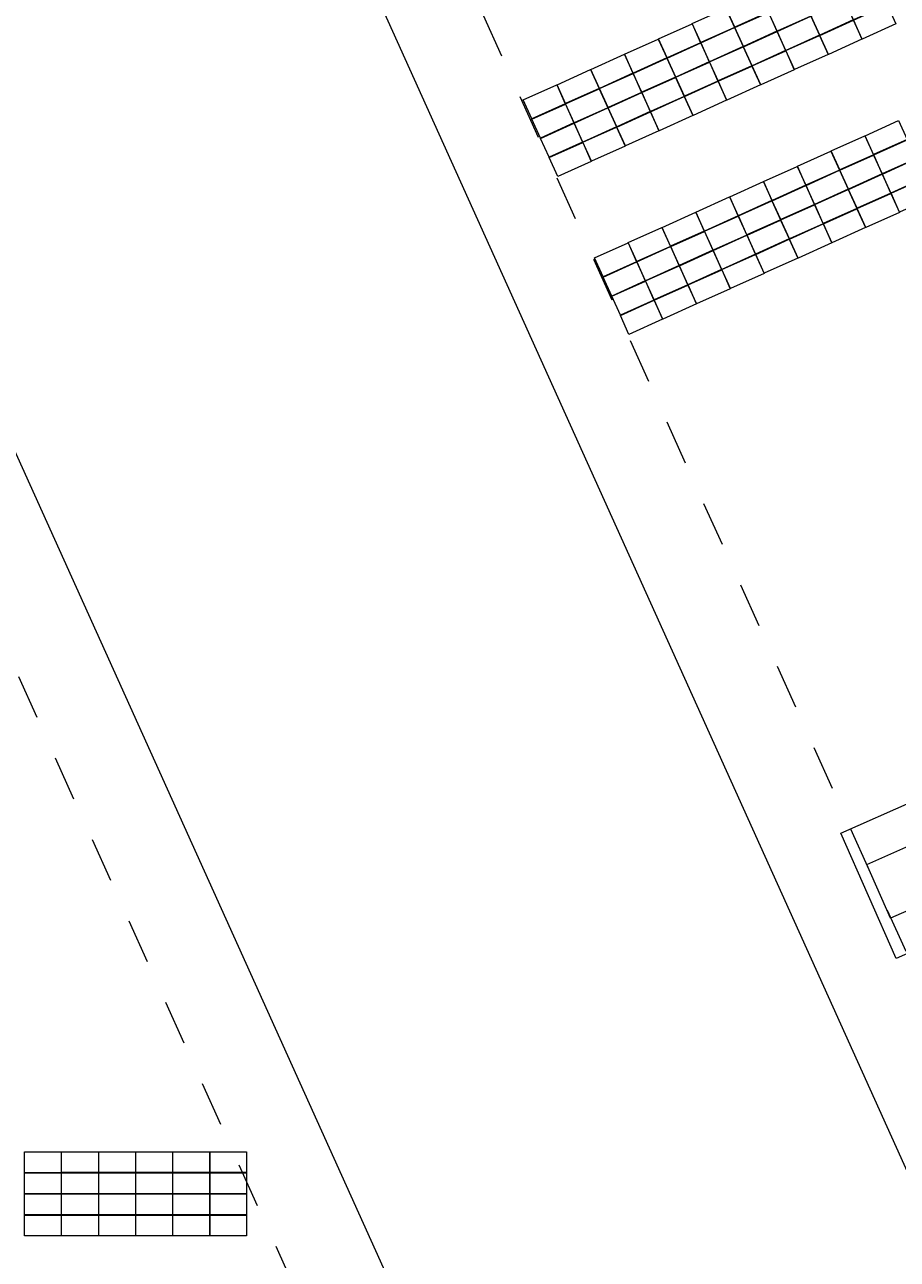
# Model space of a CAD drawing. Header units: metres. Extents: x 232744 to 233931, y 552844 to 554310.
# Tile 29 of 41: x 233539 to 233578, y 553873 to 553929. Entities that reach past the tile are written whole.
import ezdxf

# ---------------------------------------------------------------- set-up
doc = ezdxf.new("R2010")
doc.units = ezdxf.units.M
doc.linetypes.add('NLCS-HIDDEN', pattern=[4, 2, -2])
doc.layers.get('0').update_dxf_attribs({"lineweight": 18})
for name, color, linetype, lineweight in [('BH-N-contouren zonneakker', 251, 'NLCS-HIDDEN', 5), ('BH-N-hekwerk', 251, 'IE-TERREINAFSCHEIDING-KUNSTMATIG-OPEN', 18), ('BH-N-transformatorstations', 251, 'Continuous', 18), ('GP-Modules', 252, 'Continuous', 9)]:
    doc.layers.add(name, color=color, linetype=linetype, lineweight=lineweight)
doc.styles.add('Arial (bold)', font='arialbd.ttf')
doc.linetypes.add('IE-TERREINAFSCHEIDING-KUNSTMATIG-OPEN', pattern='A,7,-1.5,[67,NLCS.SHX,S=0.75,R=0,X=0,Y=0],-1.5', length=10)

# ---------------------------------------------------------------- blocks, each defined once
blk = doc.blocks.new('Transformatorstation')
at = {"layer": 'BH-N-hekwerk', "linetype": 'IE-TERREINAFSCHEIDING-KUNSTMATIG-OPEN', "flags": 128}
blk.add_lwpolyline([(-1.778, 3.07), (1.778, 3.07), (1.778, -3.07), (-1.778, -3.07)], close=True, dxfattribs=at)
at = {"layer": 'BH-N-transformatorstations', "flags": 128}
blk.add_lwpolyline([(-1.278, 1.32), (0.778, 1.32), (0.778, -1.32), (-1.278, -1.32)], close=True, dxfattribs=at)
at = {"layer": 'BH-N-transformatorstations', "insert": (-0.25, 0), "char_height": 0.00303, "attachment_point": 4, "line_spacing_factor": 0.992596, "style": 'Arial (bold)'}
blk.add_mtext('T', dxfattribs=at)
blk = doc.blocks.new('fs_3851793_full')
for p, q in [((0, 0), (1.65, 0)), ((0, -0.931), (0, 0)), ((1.65, 0), (1.65, -0.931)), ((1.65, -0.931), (0, -0.931)), ((0, -0.943), (1.65, -0.943)), ((0, -1.874), (0, -0.943)), ((1.65, -0.943), (1.65, -1.874)), ((1.65, -1.874), (0, -1.874)), ((0, -1.886), (1.65, -1.886)), ((0, -2.818), (0, -1.886)), ((1.65, -1.886), (1.65, -2.818)), ((1.65, -2.818), (0, -2.818)), ((0, -2.83), (1.65, -2.83)), ((0, -3.761), (0, -2.83)), ((1.65, -2.83), (1.65, -3.761)), ((1.65, -3.761), (0, -3.761))]:
    blk.add_line(p, q)
blk = doc.blocks.new('fs_3851795_full')
for points in [[(0, 0, 0), (1.65, 0, 0), (1.65, -0.931, -0.339), (0, -0.931, -0.339), (0, 0, 0)], [(0, -0.943, -0.343), (1.65, -0.943, -0.343), (1.65, -1.874, -0.682), (0, -1.874, -0.682), (0, -0.943, -0.343)], [(0, -1.886, -0.687), (1.65, -1.886, -0.687), (1.65, -2.818, -1.026), (0, -2.818, -1.026), (0, -1.886, -0.687)], [(0, -2.83, -1.03), (1.65, -2.83, -1.03), (1.65, -3.761, -1.369), (0, -3.761, -1.369), (0, -2.83, -1.03)]]:
    blk.add_polyline3d(points)

msp = doc.modelspace()

# ---------------------------------------------------------------- linework, layer by layer
at = {"layer": 'BH-N-contouren zonneakker', "flags": 128}
for points in [[(233696.21, 554028.703), (233771.841, 554063.79), (233855.886, 553897.064), (233621.819, 553791.402), (233544.962, 553961.662)], [(233454.283, 553963.537), (233455.455, 553827.853), (233571.168, 553827.853), (233509.923, 553963.537)]]:
    msp.add_lwpolyline(points, close=True, dxfattribs=at)
at = {"layer": 'BH-N-hekwerk', "flags": 128}
for points in [[(233694.558, 554032.346), (233773.67, 554069.048), (233861.337, 553895.136), (233619.819, 553786.11), (233539.659, 553963.687)], [(233450.248, 553967.537), (233451.49, 553823.853), (233577.362, 553823.853), (233512.506, 553967.537)]]:
    msp.add_lwpolyline(points, close=True, dxfattribs=at)

# ---------------------------------------------------------------- block references
at = {"layer": 'BH-N-transformatorstations', "rotation": 23.90528140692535}
msp.add_blockref('Transformatorstation', (233578.52, 553890.405), dxfattribs=at)
at = {"layer": 'GP-Modules'}
for name, p, rotation in [('fs_3851793_full', (233575.064, 553931.492, 2.169), 24.29533370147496), ('fs_3851793_full', (233573.549, 553930.807, 2.169), 24.29533370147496), ('fs_3851793_full', (233572.033, 553930.123, 2.169), 24.29533370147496), ('fs_3851793_full', (233570.518, 553929.439, 2.169), 24.29533370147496), ('fs_3851793_full', (233569.002, 553928.755, 2.169), 24.29533370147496), ('fs_3851793_full', (233567.487, 553928.071, 2.169), 24.29533370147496), ('fs_3851793_full', (233565.971, 553927.387, 2.169), 24.29533370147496), ('fs_3851793_full', (233564.456, 553926.703, 2.169), 24.29533370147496), ('fs_3851793_full', (233562.94, 553926.019, 2.169), 24.29533370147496), ('fs_3851793_full', (233561.425, 553925.335, 2.169), 24.29533370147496), ('fs_3851793_full', (233576.742, 553923.734, 2.169), 24.29533370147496), ('fs_3851793_full', (233575.226, 553923.05, 2.169), 24.29533370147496), ('fs_3851793_full', (233573.711, 553922.366, 2.169), 24.29533370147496), ('fs_3851793_full', (233572.195, 553921.682, 2.169), 24.29533370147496), ('fs_3851793_full', (233570.68, 553920.998, 2.169), 24.29533370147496), ('fs_3851793_full', (233569.164, 553920.314, 2.169), 24.29533370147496), ('fs_3851793_full', (233567.649, 553919.629, 2.169), 24.29533370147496), ('fs_3851793_full', (233566.134, 553918.945, 2.169), 24.29533370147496), ('fs_3851793_full', (233564.618, 553918.261, 2.169), 24.29533370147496), ('fs_3851795_full', (233539.081, 553878.216, 2.169), 0.008519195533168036), ('fs_3851795_full', (233540.744, 553878.217, 2.169), 0.008519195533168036), ('fs_3851795_full', (233542.407, 553878.217, 2.169), 0.008519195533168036), ('fs_3851795_full', (233544.069, 553878.217, 2.169), 0.008519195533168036), ('fs_3851795_full', (233545.732, 553878.217, 2.169), 0.008519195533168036), ('fs_3851795_full', (233547.382, 553878.218, 2.169), 0.008519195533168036)]:
    msp.add_blockref(name, p, dxfattribs=dict(at, rotation=rotation))

doc.saveas('drawing.dxf')
